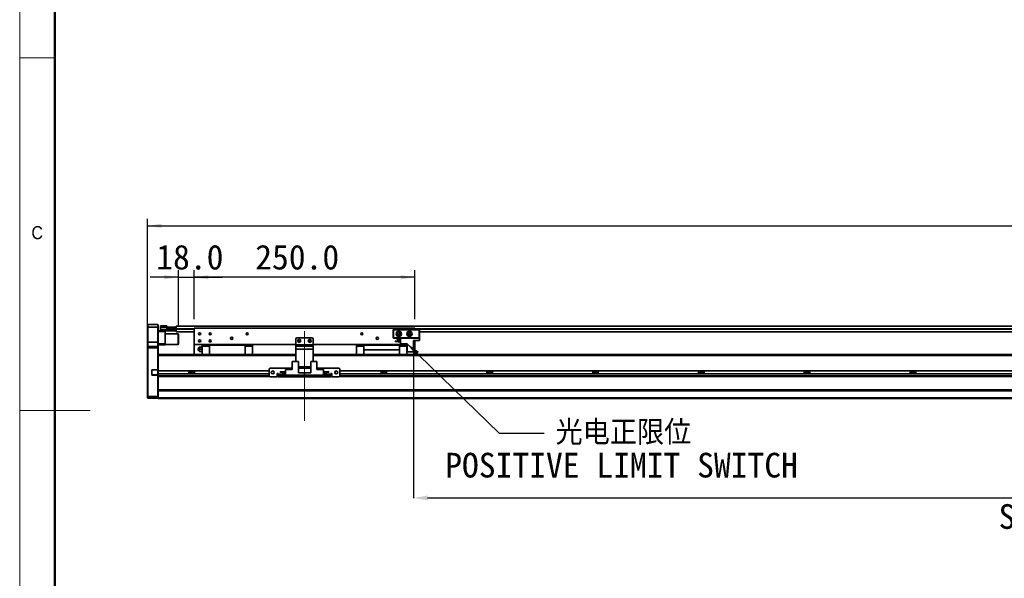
# Model space of a CAD drawing. Header units: millimetres. Extents: x 40 to 3320, y 40 to 2336.
# Tile 2 of 11: x 40 to 1157, y 998 to 1631. Entities that reach past the tile are written whole.
import ezdxf

# ---------------------------------------------------------------- set-up
doc = ezdxf.new("R2010")
doc.units = ezdxf.units.MM
doc.header["$LTSCALE"] = 8
doc.header["$PDSIZE"] = -1
doc.linetypes.add('CENTERX2', pattern=[20.32, 12.7, -2.54, 2.54, -2.54])
doc.layers.add('黑色实线', color=7, linetype='Continuous')
doc.styles.add('SLDTEXTSTYLE1', font='Gothic.ttf', dxfattribs={"width": 0.913})
doc.styles.add('SLDTEXTSTYLE8', font='txt')
doc.styles.add('SLDTEXTSTYLE9', font='txt', dxfattribs={"bigfont": 'bigfont'})
doc.dimstyles.new('SLDDIMSTYLE0', dxfattribs={"dimtxt": 28, "dimasz": 16, "dimexe": 0, "dimexo": 0.0625, "dimgap": 7, "dimtad": 2, "dimdec": 1, "dimrnd": 1e-09, "dimzin": 4, "dimdsep": 46, "dimtxsty": 'SLDTEXTSTYLE8', "dimsah": 1, "dimcen": 0.09, "dimadec": 0, "dimazin": 1, "dimtfac": 1, "dimtdec": 1, "dimtmove": 0, "dimatfit": 0, "dimfxl": 0, "dimfrac": 2, "dimtolj": 1, "dimtzin": 12, "dimarcsym": 0})
doc.dimstyles.new('SLDDIMSTYLE2', dxfattribs={"dimtxt": 0.18, "dimasz": 16, "dimexe": 0, "dimexo": 0.0625, "dimgap": 0, "dimtad": 0, "dimtih": 1, "dimtoh": 1, "dimdec": 0, "dimrnd": 1e-09, "dimzin": 0, "dimdsep": 46, "dimtxsty": 'Standard', "dimsah": 1, "dimcen": 0.09, "dimadec": 0, "dimazin": 0, "dimtfac": 16, "dimtdec": 0, "dimtofl": 0, "dimtmove": 0, "dimatfit": 3, "dimfxl": 0, "dimfrac": 2, "dimtolj": 1, "dimtzin": 0, "dimarcsym": 0})
doc.dimstyles.new('SLDDIMSTYLE3', dxfattribs={"dimtxt": 28, "dimasz": 16, "dimexe": 0, "dimexo": 0.0625, "dimgap": 7, "dimtad": 2, "dimdec": 1, "dimrnd": 1e-09, "dimzin": 4, "dimdsep": 46, "dimtxsty": 'SLDTEXTSTYLE8', "dimsah": 1, "dimcen": 0.09, "dimadec": 0, "dimazin": 1, "dimtfac": 1, "dimtdec": 1, "dimtofl": 0, "dimtmove": 0, "dimatfit": 3, "dimfxl": 0, "dimfrac": 2, "dimtolj": 1, "dimtzin": 12, "dimarcsym": 0})

# ---------------------------------------------------------------- blocks, each defined once
blk = doc.blocks.new('_D_21')
at = {"layer": '黑色实线'}
for p, q in [((185, 1269.2), (185, 1405.5)), ((185, 1397.5), (2401, 1397.5)), ((2401, 1269.2), (2401, 1405.5))]:
    blk.add_line(p, q, dxfattribs=at)
for points in [[(185, 1397.5), (201, 1395.1), (201, 1399.9)], [(2401, 1397.5), (2385, 1399.9), (2385, 1395.1)]]:
    blk.add_solid(points, dxfattribs=at)
at = {"layer": '黑色实线', "insert": (1247.2, 1434.2), "char_height": 28, "attachment_point": 1, "style": 'SLDTEXTSTYLE8'}
blk.add_mtext('2216.0', dxfattribs=at)
blk = doc.blocks.new('_D_22')
at = {"layer": '黑色实线'}
for p, q in [((220, 1284.9), (220, 1347.2)), ((238, 1291.7), (238, 1347.2)), ((220, 1339.2), (188, 1339.2)), ((220, 1339.2), (238, 1339.2)), ((238, 1339.2), (270, 1339.2))]:
    blk.add_line(p, q, dxfattribs=at)
for points in [[(220, 1339.2), (204, 1341.6), (204, 1336.8)], [(238, 1339.2), (254, 1336.8), (254, 1341.6)]]:
    blk.add_solid(points, dxfattribs=at)
at = {"layer": '黑色实线', "insert": (194.9, 1376), "char_height": 28, "attachment_point": 1, "style": 'SLDTEXTSTYLE8'}
blk.add_mtext('18.0', dxfattribs=at)
blk = doc.blocks.new('_D_23')
at = {"layer": '黑色实线'}
for p, q in [((238, 1291.7), (238, 1347.2)), ((488, 1291.7), (488, 1347.2)), ((488, 1339.2), (238, 1339.2))]:
    blk.add_line(p, q, dxfattribs=at)
for points in [[(238, 1339.2), (254, 1336.8), (254, 1341.6)], [(488, 1339.2), (472, 1341.6), (472, 1336.8)]]:
    blk.add_solid(points, dxfattribs=at)
at = {"layer": '黑色实线', "insert": (307.1, 1376), "char_height": 28, "attachment_point": 1, "style": 'SLDTEXTSTYLE8'}
blk.add_mtext('250.0', dxfattribs=at)
blk = doc.blocks.new('_D_26')
at = {"layer": 'Defpoints', "color": 0}
for p in [(486.5, 1254.5), (2066.5, 1251), (486.5, 1088.8)]:
    blk.add_point(p, dxfattribs=at)
at = {"layer": '黑色实线', "color": 0, "lineweight": -2}
for p, q in [((486.5, 1254.4), (486.5, 1088.8)), ((2066.5, 1250.9), (2066.5, 1088.8)), ((2050.5, 1088.8), (502.5, 1088.8))]:
    blk.add_line(p, q, dxfattribs=at)
at = {"layer": '黑色实线', "color": 0}
for points in [[(502.5, 1091.5), (502.5, 1086.2), (486.5, 1088.8)], [(2050.5, 1091.5), (2050.5, 1086.2), (2066.5, 1088.8)]]:
    blk.add_solid(points, dxfattribs=at)
at = {"layer": '黑色实线', "color": 0, "insert": (1293, 1081.8), "char_height": 28, "attachment_point": 2, "style": 'SLDTEXTSTYLE8'}
blk.add_mtext('\\A1;Stroke T=1580.0', dxfattribs=at)
blk = doc.blocks.new('SW_NOTE_9')
at = {"layer": '黑色实线', "color": 0, "char_height": 28, "attachment_point": 2}
for s, insert, style in [('光电正限位', (90, 14.6), 'SLDTEXTSTYLE9'), ('POSITIVE LIMIT SWITCH', (87.9, -22.4), 'SLDTEXTSTYLE8')]:
    blk.add_mtext(s, dxfattribs=dict(at, insert=insert, style=style))

msp = doc.modelspace()

# ---------------------------------------------------------------- linework, layer by layer
at = {"color": 7, "linetype": 'Continuous', "lineweight": 18}
for p, q in [((40, 2336), (40, 40)), ((80, 2296), (80, 80)), ((40, 1588), (80, 1588)), ((40, 1188), (120, 1188))]:
    msp.add_line(p, q, dxfattribs=at)
at = {"color": 7, "linetype": 'Continuous', "lineweight": 50}
msp.add_line((80, 2296), (80, 80), dxfattribs=at)
at = {"color": 7, "linetype": 'Continuous', "lineweight": 35}
for p, q in [((185.31, 1285.51), (185.01, 1285.21)), ((185.01, 1282.51), (185.01, 1285.21)), ((185.31, 1285.51), (185.31, 1282.51)), ((185.31, 1285.51), (196.71, 1285.51)), ((196.71, 1282.51), (196.71, 1285.51)), ((196.71, 1285.51), (197.01, 1285.21)), ((197.01, 1285.21), (197.01, 1282.51)), ((185.31, 1282.51), (185.01, 1282.51)), ((185.01, 1265.51), (185.01, 1282.51)), ((185.31, 1282.51), (185.31, 1265.51)), ((196.71, 1282.51), (185.31, 1282.51)), ((196.71, 1265.51), (196.71, 1282.51)), ((196.71, 1282.51), (197.01, 1282.51)), ((197.01, 1282.51), (197.01, 1265.51)), ((197.01, 1278.51), (199.81, 1278.51)), ((205.01, 1277.51), (197.01, 1277.51)), ((199.51, 1283.71), (199.81, 1284.01)), ((199.51, 1282.51), (199.51, 1283.71)), ((199.51, 1282.51), (199.81, 1282.51)), ((199.51, 1280.01), (199.51, 1282.51)), ((199.81, 1280.01), (199.51, 1280.01)), ((199.51, 1278.81), (199.51, 1280.01)), ((199.81, 1278.51), (199.51, 1278.81)), ((199.81, 1284.01), (199.81, 1282.51)), ((199.81, 1284.01), (207.01, 1284.01)), ((207.01, 1282.51), (199.81, 1282.51)), ((199.81, 1282.51), (199.81, 1280.01)), ((199.81, 1280.01), (217.21, 1280.01)), ((199.81, 1280.01), (199.81, 1278.51)), ((217.21, 1278.51), (199.81, 1278.51)), ((205.01, 1278.51), (205.01, 1277.51)), ((205.01, 1277.51), (205.01, 1263.51)), ((219.71, 1275.01), (205.01, 1275.01)), ((207.01, 1284.01), (207.01, 1282.51)), ((207.01, 1280.21), (207.01, 1282.51)), ((207.01, 1280.51), (217.21, 1280.51)), ((217.21, 1280.21), (207.01, 1280.21)), ((207.51, 1280.51), (207.51, 1280.71)), ((207.51, 1280.71), (208.01, 1280.71)), ((208.01, 1280.71), (208.01, 1282.71)), ((208.01, 1282.71), (208.51, 1282.71)), ((208.51, 1280.71), (208.01, 1280.71)), ((208.51, 1282.71), (208.51, 1280.71)), ((208.51, 1282.71), (217.51, 1282.71)), ((208.51, 1280.71), (217.51, 1280.71)), ((217.21, 1280.51), (217.21, 1280.21)), ((217.21, 1280.51), (217.51, 1280.21)), ((217.21, 1280.51), (217.51, 1280.51)), ((217.21, 1280.01), (217.21, 1280.21)), ((217.21, 1280.21), (217.51, 1280.21)), ((217.21, 1278.51), (217.21, 1280.01)), ((217.21, 1280.01), (217.51, 1280.01)), ((217.21, 1278.51), (217.51, 1278.81)), ((2368.51, 1283.86), (217.51, 1283.86)), ((217.51, 1283.86), (217.51, 1282.71)), ((217.51, 1280.71), (217.51, 1282.71)), ((217.51, 1282.71), (218.01, 1282.71)), ((217.51, 1280.86), (217.51, 1280.36)), ((217.51, 1280.36), (217.51, 1277.36)), ((238.01, 1277.36), (217.51, 1277.36)), ((218.01, 1282.71), (218.01, 1282.52)), ((220.01, 1274.71), (219.71, 1275.01)), ((219.71, 1263.01), (219.71, 1275.01)), ((220.01, 1274.71), (220.01, 1263.31)), ((488.01, 1281.51), (238.01, 1281.51)), ((238.01, 1281.51), (238.01, 1263.01)), ((463.51, 1279.71), (463.81, 1280.01)), ((463.81, 1279.59), (463.51, 1279.71)), ((463.51, 1270.31), (463.51, 1279.71)), ((463.81, 1280.01), (493.21, 1280.01)), ((463.81, 1280.01), (463.93, 1279.71)), ((463.93, 1279.71), (463.81, 1279.59)), ((463.81, 1279.59), (463.81, 1270.43)), ((493.08, 1279.71), (463.93, 1279.71)), ((488.01, 1281.51), (488.01, 1280.01)), ((493.21, 1280.01), (493.08, 1279.71)), ((493.21, 1279.59), (493.08, 1279.71)), ((493.21, 1280.01), (493.51, 1279.71)), ((493.51, 1279.71), (493.21, 1279.59)), ((493.21, 1270.43), (493.21, 1279.59)), ((493.51, 1279.71), (493.51, 1270.31)), ((2094.51, 1277.36), (493.51, 1277.36)), ((185.31, 1265.51), (185.01, 1265.51)), ((185.01, 1260.21), (185.01, 1265.51)), ((185.31, 1265.51), (185.31, 1260.51)), ((196.71, 1265.51), (185.31, 1265.51)), ((196.71, 1260.51), (196.71, 1265.51)), ((197.01, 1265.51), (196.71, 1265.51)), ((197.01, 1265.51), (197.01, 1260.21)), ((197.01, 1263.51), (205.01, 1263.51)), ((205.01, 1262.51), (197.01, 1262.51)), ((205.01, 1263.51), (205.01, 1262.51)), ((205.01, 1263.01), (219.71, 1263.01)), ((219.71, 1263.01), (220.01, 1263.31)), ((353.01, 1263.01), (238.01, 1263.01)), ((238.01, 1263.01), (238.01, 1251.51)), ((255.26, 1261.91), (247.01, 1261.91)), ((247.01, 1261.91), (247.01, 1260.96)), ((247.01, 1261.91), (247.01, 1260.01)), ((247.01, 1257.51), (247.01, 1261.91)), ((255.26, 1262.01), (255.26, 1263.01)), ((255.26, 1263.01), (255.26, 1262.8)), ((255.26, 1262.51), (255.26, 1262.8)), ((255.26, 1262.8), (255.26, 1262.51)), ((255.26, 1262.01), (295.76, 1262.01)), ((255.26, 1262.01), (255.26, 1259.51)), ((255.26, 1251.45), (255.26, 1262.01)), ((255.26, 1260.96), (255.26, 1261.91)), ((295.76, 1262.01), (295.76, 1263.01)), ((295.76, 1262.01), (295.76, 1251.45)), ((304.01, 1261.91), (295.76, 1261.91)), ((304.01, 1260.96), (304.01, 1261.91)), ((354.01, 1270.51), (353.01, 1269.51)), ((353.01, 1269.51), (353.01, 1262.51)), ((353.01, 1262.51), (373.01, 1262.51)), ((353.01, 1261.01), (353.01, 1262.51)), ((372.01, 1270.51), (354.01, 1270.51)), ((373.01, 1269.51), (372.01, 1270.51)), ((373.01, 1269.51), (373.01, 1262.51)), ((479.56, 1263.01), (373.01, 1263.01)), ((373.01, 1262.51), (373.01, 1261.01)), ((422.01, 1261.91), (422.01, 1260.96)), ((430.26, 1261.91), (422.01, 1261.91)), ((430.26, 1263.01), (430.26, 1262.01)), ((470.76, 1262.01), (430.26, 1262.01)), ((430.26, 1262.01), (430.26, 1257.01)), ((463.81, 1270.43), (463.51, 1270.31)), ((463.81, 1270.01), (463.51, 1270.31)), ((463.81, 1270.43), (463.93, 1270.31)), ((463.93, 1270.31), (463.81, 1270.01)), ((472.01, 1270.01), (463.81, 1270.01)), ((463.93, 1270.31), (493.08, 1270.31)), ((465.81, 1266.46), (465.81, 1266.76)), ((465.81, 1266.76), (472.01, 1266.76)), ((465.81, 1266.46), (472.01, 1266.46)), ((468.21, 1269.41), (472.01, 1269.41)), ((468.21, 1268.71), (468.21, 1269.41)), ((468.21, 1268.71), (472.01, 1268.71)), ((470.76, 1262.01), (470.76, 1263.01)), ((470.76, 1262.01), (470.76, 1257.01)), ((479.01, 1261.91), (470.76, 1261.91)), ((471.23, 1266.76), (471.26, 1267.01)), ((472.01, 1263.81), (472.01, 1270.01)), ((472.01, 1270.01), (493.51, 1270.01)), ((472.01, 1263.81), (479.56, 1263.81)), ((479.01, 1260.96), (479.01, 1261.91)), ((479.56, 1254.51), (479.56, 1263.81)), ((486.51, 1254.51), (486.51, 1267.41)), ((493.51, 1267.41), (486.51, 1267.41)), ((488.01, 1263.01), (486.51, 1263.01)), ((488.01, 1267.41), (488.01, 1263.01)), ((488.01, 1263.01), (488.01, 1251.51)), ((493.08, 1270.31), (493.21, 1270.43)), ((493.08, 1270.31), (493.21, 1270.01)), ((493.51, 1270.31), (493.21, 1270.43)), ((493.51, 1270.31), (493.21, 1270.01)), ((493.51, 1267.41), (493.51, 1270.01)), ((185.31, 1260.51), (185.01, 1260.21)), ((185.01, 1259.01), (185.01, 1260.21)), ((185.31, 1259.01), (185.01, 1259.01)), ((185.01, 1204.13), (185.01, 1259.01)), ((185.31, 1260.51), (185.31, 1259.01)), ((185.31, 1260.51), (196.71, 1260.51)), ((185.31, 1259.01), (185.31, 1204.01)), ((196.71, 1259.01), (185.31, 1259.01)), ((196.71, 1259.01), (196.71, 1260.51)), ((197.01, 1260.21), (196.71, 1260.51)), ((196.71, 1234.36), (196.71, 1259.01)), ((197.01, 1259.01), (196.71, 1259.01)), ((197.01, 1260.21), (197.01, 1259.01)), ((197.01, 1259.01), (197.01, 1251.16)), ((353.01, 1251.45), (197.01, 1251.45)), ((197.01, 1251.16), (197.01, 1250.45)), ((203.01, 1251.51), (247.01, 1251.51)), ((203.01, 1251.51), (203.01, 1251.45)), ((242.52, 1257.28), (242.52, 1257.74)), ((247.01, 1260.01), (244.69, 1260.01)), ((244.69, 1257.51), (247.01, 1257.51)), ((247.01, 1255.01), (244.69, 1255.01)), ((247.01, 1251.45), (247.01, 1260.96)), ((247.01, 1260.96), (255.26, 1260.96)), ((247.01, 1260.01), (247.01, 1260.96)), ((247.01, 1257.51), (247.01, 1254.31)), ((247.01, 1257.51), (247.01, 1253.51)), ((247.01, 1251.51), (247.01, 1255.01)), ((247.01, 1255.01), (247.01, 1253.51)), ((255.26, 1260.96), (255.26, 1251.45)), ((255.26, 1253.51), (255.26, 1251.51)), ((295.76, 1260.96), (304.01, 1260.96)), ((304.01, 1260.96), (304.01, 1251.45)), ((304.01, 1251.51), (353.01, 1251.51)), ((353.01, 1261.01), (373.01, 1261.01)), ((353.01, 1257.51), (353.01, 1261.01)), ((373.01, 1257.51), (353.01, 1257.51)), ((353.01, 1257.51), (353.01, 1243.71)), ((373.01, 1261.01), (373.01, 1257.51)), ((373.01, 1257.51), (373.01, 1243.71)), ((373.01, 1251.51), (422.01, 1251.51)), ((2066.51, 1251.45), (373.01, 1251.45)), ((430.26, 1260.96), (422.01, 1260.96)), ((422.01, 1260.96), (422.01, 1251.45)), ((430.26, 1257.01), (470.76, 1257.01)), ((430.26, 1257.01), (430.26, 1256.71)), ((470.76, 1256.71), (430.26, 1256.71)), ((430.26, 1256.71), (430.26, 1251.45)), ((479.01, 1260.96), (470.76, 1260.96)), ((470.76, 1256.71), (470.76, 1257.01)), ((470.76, 1256.71), (470.76, 1251.45)), ((479.01, 1251.45), (479.01, 1260.96)), ((479.01, 1260.01), (479.56, 1260.01)), ((479.01, 1257.51), (479.56, 1257.51)), ((479.56, 1255.01), (479.01, 1255.01)), ((479.01, 1251.51), (2066.51, 1251.51)), ((486.51, 1254.51), (479.56, 1254.51)), ((197.01, 1232.91), (197.01, 1250.45)), ((349.06, 1243.71), (349.06, 1234.41)), ((349.06, 1243.71), (356.01, 1243.71)), ((356.01, 1243.71), (356.01, 1230.81)), ((370.01, 1243.71), (370.01, 1230.81)), ((370.01, 1243.71), (376.96, 1243.71)), ((376.96, 1243.71), (376.96, 1234.41)), ((189.71, 1233.56), (189.71, 1228.86)), ((189.71, 1233.56), (190.01, 1233.56)), ((189.71, 1228.86), (190.01, 1228.86)), ((190.01, 1228.86), (190.01, 1233.56)), ((196.71, 1234.36), (190.51, 1234.36)), ((190.51, 1234.36), (190.51, 1234.06)), ((190.51, 1234.06), (196.58, 1234.06)), ((190.51, 1228.06), (190.51, 1228.36)), ((196.58, 1228.36), (190.51, 1228.36)), ((196.71, 1234.36), (196.58, 1234.06)), ((196.58, 1234.06), (196.71, 1234.06)), ((196.58, 1228.36), (196.71, 1228.06)), ((196.71, 1228.36), (196.58, 1228.36)), ((197.01, 1234.36), (196.71, 1234.36)), ((196.71, 1234.06), (197.01, 1234.36)), ((196.71, 1234.06), (196.71, 1228.36)), ((196.71, 1228.36), (197.01, 1228.06)), ((323.01, 1232.91), (197.01, 1232.91)), ((197.01, 1229.51), (197.01, 1232.91)), ((323.01, 1229.51), (197.01, 1229.51)), ((197.01, 1227.45), (197.01, 1229.51)), ((231.84, 1232.91), (231.84, 1229.51)), ((238.18, 1231.51), (231.84, 1231.51)), ((238.18, 1229.51), (238.18, 1232.91)), ((324.01, 1236.21), (323.01, 1235.21)), ((323.01, 1235.21), (323.01, 1227.21)), ((349.06, 1236.21), (324.01, 1236.21)), ((333.01, 1230.21), (332.01, 1230.21)), ((332.01, 1230.21), (332.01, 1226.21)), ((333.01, 1229.51), (332.01, 1229.51)), ((333.01, 1229.21), (333.01, 1230.21)), ((333.01, 1229.21), (333.01, 1228.21)), ((335.31, 1231.46), (335.31, 1231.76)), ((335.31, 1231.76), (341.51, 1231.76)), ((335.31, 1231.46), (341.51, 1231.46)), ((337.71, 1228.81), (337.71, 1229.51)), ((337.71, 1229.51), (341.51, 1229.51)), ((337.71, 1228.81), (341.51, 1228.81)), ((341.51, 1228.21), (341.51, 1234.41)), ((341.51, 1234.41), (349.06, 1234.41)), ((370.01, 1237.51), (356.01, 1237.51)), ((370.01, 1236.21), (356.01, 1236.21)), ((363.01, 1230.81), (356.01, 1230.81)), ((363.01, 1230.81), (363.01, 1228.21)), ((363.01, 1230.81), (370.01, 1230.81)), ((402.01, 1236.21), (376.96, 1236.21)), ((384.51, 1234.41), (376.96, 1234.41)), ((384.51, 1234.41), (384.51, 1228.21)), ((390.71, 1231.76), (384.51, 1231.76)), ((390.71, 1231.46), (384.51, 1231.46)), ((388.31, 1229.51), (384.51, 1229.51)), ((388.31, 1228.81), (384.51, 1228.81)), ((388.31, 1229.51), (388.31, 1228.81)), ((390.71, 1231.76), (390.71, 1231.46)), ((394.01, 1230.21), (393.01, 1230.21)), ((393.01, 1230.21), (393.01, 1229.21)), ((394.01, 1229.51), (393.01, 1229.51)), ((393.01, 1228.21), (393.01, 1229.21)), ((394.01, 1226.21), (394.01, 1230.21)), ((403.01, 1235.21), (402.01, 1236.21)), ((403.01, 1227.21), (403.01, 1235.21)), ((2183.01, 1232.91), (403.01, 1232.91)), ((2183.01, 1229.51), (403.01, 1229.51)), ((449.84, 1232.91), (449.84, 1229.51)), ((456.18, 1231.51), (449.84, 1231.51)), ((456.18, 1229.51), (456.18, 1232.91)), ((569.84, 1232.91), (569.84, 1229.51)), ((576.18, 1231.51), (569.84, 1231.51)), ((576.18, 1229.51), (576.18, 1232.91)), ((689.84, 1232.91), (689.84, 1229.51)), ((696.18, 1231.51), (689.84, 1231.51)), ((696.18, 1229.51), (696.18, 1232.91)), ((809.84, 1232.91), (809.84, 1229.51)), ((816.18, 1231.51), (809.84, 1231.51)), ((816.18, 1229.51), (816.18, 1232.91)), ((929.84, 1232.91), (929.84, 1229.51)), ((936.18, 1231.51), (929.84, 1231.51)), ((936.18, 1229.51), (936.18, 1232.91)), ((1049.84, 1232.91), (1049.84, 1229.51)), ((1056.18, 1231.51), (1049.84, 1231.51)), ((1056.18, 1229.51), (1056.18, 1232.91)), ((190.51, 1228.06), (196.71, 1228.06)), ((196.71, 1204.01), (196.71, 1228.06)), ((196.71, 1228.06), (197.01, 1228.06)), ((197.01, 1227.45), (197.01, 1226.74)), ((197.01, 1226.74), (197.01, 1211.16)), ((323.76, 1226.45), (197.01, 1226.45)), ((323.01, 1227.21), (324.01, 1226.21)), ((324.01, 1226.21), (332.01, 1226.21)), ((333.01, 1226.45), (332.01, 1226.45)), ((333.01, 1226.21), (333.01, 1228.21)), ((333.01, 1228.21), (334.01, 1228.21)), ((334.01, 1226.21), (333.01, 1226.21)), ((334.01, 1228.21), (334.01, 1226.21)), ((392.01, 1228.21), (334.01, 1228.21)), ((392.01, 1226.21), (334.01, 1226.21)), ((341.51, 1228.21), (363.01, 1228.21)), ((384.51, 1228.21), (363.01, 1228.21)), ((392.01, 1226.21), (392.01, 1228.21)), ((392.01, 1228.21), (393.01, 1228.21)), ((393.01, 1226.21), (392.01, 1226.21)), ((393.01, 1228.21), (393.01, 1226.21)), ((394.01, 1226.45), (393.01, 1226.45)), ((394.01, 1226.21), (402.01, 1226.21)), ((402.01, 1226.21), (403.01, 1227.21)), ((2183.76, 1226.45), (402.25, 1226.45)), ((2389.01, 1211.45), (197.01, 1211.45)), ((197.01, 1211.16), (197.01, 1210.45)), ((2389.01, 1210.45), (197.01, 1210.45)), ((197.01, 1202.51), (197.01, 1210.45)), ((185.01, 1202.31), (185.01, 1204.13)), ((185.01, 1204.13), (185.31, 1204.01)), ((185.01, 1202.31), (185.31, 1202.01)), ((185.31, 1204.01), (196.71, 1204.01)), ((185.31, 1204.01), (185.31, 1202.01)), ((196.71, 1202.01), (185.31, 1202.01)), ((197.01, 1204.13), (196.71, 1204.01)), ((196.71, 1202.01), (196.71, 1204.01)), ((197.01, 1202.31), (196.71, 1202.01)), ((2389.01, 1202.51), (197.01, 1202.51)), ((197.01, 1201.51), (197.01, 1202.51)), ((2389.01, 1201.51), (197.01, 1201.51))]:
    msp.add_line(p, q, dxfattribs=at)
at = {"color": 8, "linetype": 'Continuous', "lineweight": 35}
for p, q in [((238.01, 1280.86), (217.51, 1280.86)), ((238.01, 1280.36), (217.51, 1280.36)), ((2098.01, 1280.86), (488.01, 1280.86)), ((2098.01, 1280.36), (488.01, 1280.36)), ((353.01, 1250.45), (197.01, 1250.45)), ((2067.07, 1250.45), (373.01, 1250.45)), ((337.71, 1229.21), (333.01, 1229.21)), ((393.01, 1229.21), (388.31, 1229.21)), ((323.01, 1227.45), (197.01, 1227.45)), ((333.01, 1227.45), (332.01, 1227.45)), ((394.01, 1227.45), (393.01, 1227.45)), ((2183.01, 1227.45), (403.01, 1227.45))]:
    msp.add_line(p, q, dxfattribs=at)
at = {"color": 7, "linetype": 'Continuous', "lineweight": 35}
for centre, radius in [((244.01, 1275.01), 1.25), ((256.01, 1275.01), 1.25), ((298.01, 1275.01), 1.25), ((428.01, 1275.01), 1.25), ((470.01, 1275.01), 3), ((470.01, 1275.01), 1.7), ((470.01, 1275.01), 1.25), ((482.01, 1275.01), 3), ((482.01, 1275.01), 1.7), ((482.01, 1275.01), 1.25), ((244.01, 1267.01), 1.25), ((256.01, 1267.01), 1.25), ((280.51, 1270.01), 1.25), ((357.01, 1267.01), 1.7), ((357.01, 1267.01), 1.25), ((369.01, 1267.01), 1.7), ((369.01, 1267.01), 1.25), ((445.51, 1270.01), 1.25), ((327.01, 1231.21), 1.7), ((399.01, 1231.21), 1.7)]:
    msp.add_circle(centre, radius, dxfattribs=at)
for centre, radius, start, end in [((470.01, 1267.01), 1.25, 0, 191.53696), ((470.01, 1267.01), 1.25, 206.10388, 333.89612), ((242.61, 1257.51), 0.25, 111.36458, 248.69453), ((245.51, 1257.51), 3, 123.36668, 175.56913), ((245.51, 1257.51), 3, 184.51433, 236.60291), ((190.51, 1233.56), 0.8, 90, 180), ((190.51, 1228.86), 0.8, 180, 270), ((190.51, 1233.56), 0.5, 90, 180), ((190.51, 1228.86), 0.5, 180, 270)]:
    msp.add_arc(centre, radius, start, end, dxfattribs=at)
for points, knots in [([(244.69, 1260.01), (244.54, 1260.01), (244.23, 1260.01), (243.95, 1260.01), (243.83, 1260.01), (243.86, 1260.01), (243.86, 1260.01)], [0, 0, 0, 0, 0.3186362, 0.6372708, 0.9559022, 1, 1, 1, 1]), ([(244.69, 1257.51), (244.54, 1257.6), (244.23, 1257.79), (243.94, 1258.22), (243.82, 1258.7), (243.89, 1259.18), (244.14, 1259.62), (244.45, 1259.88), (244.65, 1259.99), (244.69, 1260.01)], [0, 0, 0, 0, 0.159712, 0.3194245, 0.4791334, 0.6388422, 0.7985539, 0.9582654, 1, 1, 1, 1]), ([(244.69, 1255.01), (244.54, 1255.1), (244.23, 1255.29), (243.94, 1255.72), (243.82, 1256.2), (243.89, 1256.68), (244.14, 1257.12), (244.45, 1257.38), (244.65, 1257.49), (244.69, 1257.51)], [0, 0, 0, 0, 0.1597121, 0.3194239, 0.4791334, 0.6388432, 0.7985537, 0.9582657, 1, 1, 1, 1]), ([(243.86, 1255.01), (243.87, 1255.01), (243.89, 1255.01), (244.15, 1255.01), (244.45, 1255.01), (244.65, 1255.01), (244.69, 1255.01)], [0, 0, 0, 0, 0.2763071, 0.5963382, 0.9163714, 1, 1, 1, 1])]:
    msp.add_open_spline(points, degree=3, knots=knots, dxfattribs=at)
at = {"layer": '黑色实线', "linetype": 'CENTERX2', "lineweight": 18}
msp.add_line((363.01, 1176.41), (363.01, 1286.01), dxfattribs=at)

# ---------------------------------------------------------------- block references
at = {"layer": '黑色实线', "color": 7}
msp.add_blockref('SW_NOTE_9', (634.67, 1162.47), dxfattribs=at)

# ---------------------------------------------------------------- texts
at = {"color": 7, "linetype": 'Continuous', "lineweight": 0, "insert": (53.33, 1397.17), "char_height": 14.82, "attachment_point": 1, "style": 'SLDTEXTSTYLE1'}
msp.add_mtext('C', dxfattribs=at)

# ---------------------------------------------------------------- dimensions: what is measured, and where the dimension line sits
at = {"layer": '黑色实线'}
for base, p1, p2, dimstyle, picture, middle in [((2401.01, 1397.51), (185.01, 1259.01), (2401.01, 1259.01), 'SLDDIMSTYLE3', '_D_21', (1301.87, 1397.51)), ((238.01, 1339.21), (220.01, 1274.71), (238.01, 1281.51), 'SLDDIMSTYLE0', '_D_22', (229.43, 1339.21)), ((238.01, 1339.21), (488.01, 1281.51), (238.01, 1281.51), 'SLDDIMSTYLE3', '_D_23', (351.68, 1339.21))]:
    dim = msp.add_linear_dim(base=base, p1=p1, p2=p2, dimstyle=dimstyle, dxfattribs=at)
    dim.commit()
    dim.dimension.update_dxf_attribs({"geometry": picture, "text_midpoint": middle, "dimtype": 160})
dim = msp.add_linear_dim(base=(486.51, 1088.83), p1=(2066.51, 1251.01), p2=(486.51, 1254.51), text='Stroke T=<>', dimstyle='SLDDIMSTYLE3', dxfattribs=at)
dim.commit()
dim.dimension.update_dxf_attribs({"geometry": '_D_26', "text_midpoint": (1292.96, 1088.83), "dimtype": 160})

# ---------------------------------------------------------------- leaders
at = {"layer": '黑色实线', "color": 7}
msp.add_leader([(479.56, 1263.81), (583.87, 1162.47), (634.67, 1162.47)], dimstyle='SLDDIMSTYLE2', dxfattribs=at)

doc.saveas('drawing.dxf')
